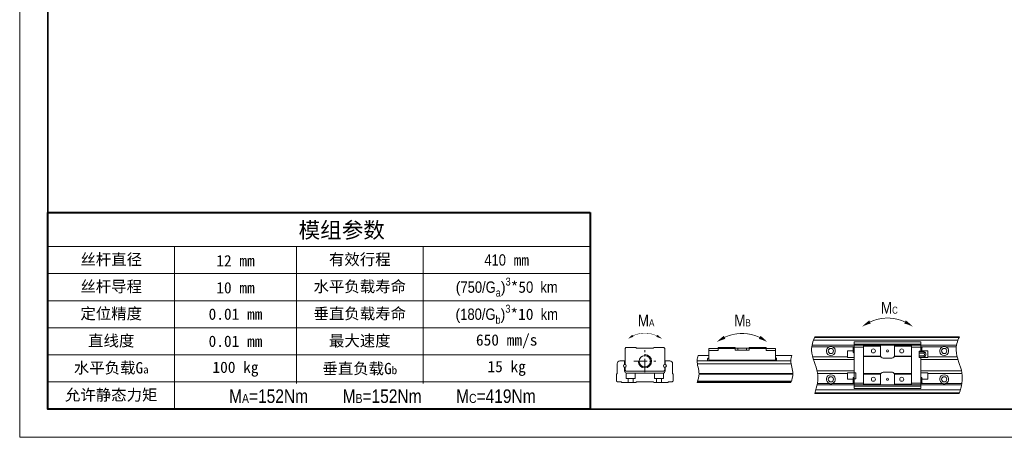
# Model space of a CAD drawing. Header units: millimetres. Extents: x 100 to 3612, y -424 to 856.
# Tile 31 of 45: x 2488 to 2797, y -424 to -293. Entities that reach past the tile are written whole.
import ezdxf

# ---------------------------------------------------------------- set-up
doc = ezdxf.new("R2010")
doc.units = ezdxf.units.MM
doc.linetypes.add('CENTER2', pattern=[28.575, 19.05, -3.175, 3.175, -3.175])
for name, color, linetype, lineweight in [('标注', 3, 'Continuous', 13), ('点划线', 1, 'CENTER2', 13), ('粗线', 7, 'Continuous', 35), ('细线', 7, 'Continuous', 13)]:
    doc.layers.add(name, color=color, linetype=linetype, lineweight=lineweight)
doc.styles.add('7', font='ARIALN.TTF', dxfattribs={"height": 7})

# ---------------------------------------------------------------- blocks, each defined once
blk = doc.blocks.new('A4图框')
at = {"layer": '粗线'}
blk.add_lwpolyline([(5, 205), (292, 205), (292, 5), (5, 5)], close=True, dxfattribs=at)
at = {"layer": '细线'}
blk.add_lwpolyline([(0, 210), (297, 210), (297, 0), (0, 0)], close=True, dxfattribs=at)
blk = doc.blocks.new('扭矩')
at = {"layer": '标注'}
for points, const_width in [([(451.8, 96.04, 0.223025), (436.8, 96.04, 4.483797)], 0.294), ([(345.56, 90.11, 0.223025), (335.36, 90.11, 4.483797)], 0.2), ([(389.57, 89.45, 0.223025), (374.58, 89.45, 4.483797)], 0.294)]:
    blk.add_lwpolyline(points, format="xyb", dxfattribs=dict(at, const_width=const_width))
for points in [[(433.56, 94.07, 0.0147, 1.47, -0.053865), (436.8, 96.04, 0, 0, -1.574086)], [(455.04, 94.07, 0.0147, 1.47, 0.053865), (451.8, 96.04, 0, 0, 1.574086)], [(333.16, 88.77, 0.01, 1, -0.053865), (335.36, 90.11, 0, 0, -1.574086)], [(347.76, 88.77, 0.01, 1, 0.053865), (345.56, 90.11, 0, 0, 1.574086)], [(371.34, 87.48, 0.0147, 1.47, -0.053865), (374.58, 89.45, 0, 0, -1.574086)], [(392.81, 87.48, 0.0147, 1.47, 0.053865), (389.57, 89.45, 0, 0, 1.574086)]]:
    blk.add_lwpolyline(points, format="xyseb", dxfattribs=at)
blk.add_arc((340.46, 79.24), 2.86, 180, 90, dxfattribs=at)
for points, knots in [([(413.21, 89.69), (412.34, 87.78), (410.77, 82.72), (415.51, 74.58), (414.13, 68.38), (413.16, 65.44)], [4.418107, 4.418107, 4.418107, 4.418107, 10.533784, 20.542229, 29.51, 29.51, 29.51, 29.51]), ([(475.04, 89.69), (474.16, 87.78), (472.59, 82.72), (477.33, 74.58), (475.96, 68.38), (474.98, 65.44)], [4.418107, 4.418107, 4.418107, 4.418107, 10.533784, 20.542229, 29.51, 29.51, 29.51, 29.51]), ([(363.22, 81.67), (362.98, 80.98), (362.42, 78.47), (364.23, 74.45), (363.34, 71.38), (362.84, 70.15)], [3.929779, 3.929779, 3.929779, 3.929779, 6.143971, 11.892959, 15.773013, 15.773013, 15.773013, 15.773013]), ([(403.32, 81.67), (403.08, 80.98), (402.52, 78.47), (404.33, 74.45), (403.44, 71.38), (402.94, 70.15)], [3.929779, 3.929779, 3.929779, 3.929779, 6.143971, 11.892959, 15.773013, 15.773013, 15.773013, 15.773013])]:
    blk.add_open_spline(points, degree=3, knots=knots, dxfattribs=at)
at = {"layer": '点划线', "ltscale": 0.3}
for p, q in [((340.46, 74.58), (340.46, 83.91)), ((335.79, 79.24), (345.12, 79.24))]:
    blk.add_line(p, q, dxfattribs=at)
at = {"layer": '细线'}
for p, q in [((413.1, 89.43), (474.92, 89.43)), ((413.21, 89.69), (475.04, 89.69)), ((331.97, 84.63), (332.37, 85.04)), ((331.97, 84.63), (331.97, 77.83)), ((332.37, 85.04), (336.62, 85.04)), ((336.82, 84.84), (336.62, 85.04)), ((344.09, 84.84), (336.82, 84.84)), ((344.3, 85.04), (344.09, 84.84)), ((348.54, 85.04), (344.3, 85.04)), ((348.54, 85.04), (348.94, 84.63)), ((348.94, 84.63), (348.94, 77.83)), ((367.81, 84.63), (379.04, 84.63)), ((367.81, 84.63), (367.81, 79.53)), ((371.77, 85.04), (371.77, 83.83)), ((379.11, 85.04), (371.77, 85.04)), ((379.04, 84.03), (379.04, 85.04)), ((384.94, 84.84), (379.21, 84.84)), ((380.26, 84.84), (380.26, 84.03)), ((383.89, 84.03), (383.89, 84.84)), ((392.38, 85.04), (385.04, 85.04)), ((385.1, 84.03), (385.1, 85.04)), ((385.1, 84.63), (396.34, 84.63)), ((392.38, 85.04), (392.38, 83.83)), ((396.34, 79.53), (396.34, 84.63)), ((411.89, 85.45), (419.46, 85.45)), ((473.81, 86.05), (411.99, 86.05)), ((474.43, 88.21), (412.6, 88.21)), ((420.65, 85.45), (430.03, 85.45)), ((429.55, 83.22), (429.55, 84.84)), ((430.03, 87.55), (430.03, 67.58)), ((430.03, 87.55), (458.57, 87.55)), ((458.57, 86.55), (430.03, 86.55)), ((433.99, 85.24), (430.03, 85.24)), ((433.99, 86.05), (433.99, 69.08)), ((441.27, 85.65), (433.99, 85.65)), ((441.27, 86.05), (441.27, 81.81)), ((447.33, 86.05), (447.33, 81.81)), ((454.61, 85.65), (447.33, 85.65)), ((454.61, 69.08), (454.61, 86.05)), ((458.57, 85.24), (454.61, 85.24)), ((458.57, 83.32), (458.57, 87.55)), ((458.57, 85.45), (467.95, 85.45)), ((459.05, 83.32), (459.05, 84.84)), ((469.14, 85.45), (473.71, 85.45)), ((367.81, 81.67), (363.22, 81.67)), ((367.32, 79.36), (367.32, 80.25)), ((371.77, 83.83), (367.81, 83.83)), ((379.04, 84.03), (385.1, 84.03)), ((396.34, 83.83), (392.38, 83.83)), ((403.32, 81.67), (396.34, 81.67)), ((396.82, 79.36), (396.82, 80.25)), ((412.28, 81.12), (427.13, 81.12)), ((429.55, 83.63), (427.12, 83.63)), ((427.12, 80.8), (427.12, 83.63)), ((427.12, 80.8), (430.03, 80.8)), ((441.34, 81.4), (433.99, 81.4)), ((441.43, 81.2), (433.99, 81.2)), ((442.48, 80.6), (446.12, 80.6)), ((447.17, 81.2), (454.61, 81.2)), ((454.61, 81.4), (447.26, 81.4)), ((457.84, 80.84), (457.84, 83.47)), ((458.57, 83.47), (457.84, 83.47)), ((459.54, 83.32), (457.84, 83.32)), ((457.84, 82.74), (459.54, 82.74)), ((459.54, 81.57), (457.84, 81.57)), ((459.54, 80.99), (457.84, 80.99)), ((458.57, 80.84), (457.84, 80.84)), ((458.57, 80.99), (458.57, 67.58)), ((458.57, 80.8), (461.48, 80.8)), ((461.48, 83.63), (459.05, 83.63)), ((460.67, 82.44), (460.67, 81.87)), ((461.47, 81.12), (474.11, 81.12)), ((461.48, 80.8), (461.48, 83.63)), ((328.6, 73.93), (328.6, 78.15)), ((329.81, 79.36), (331.77, 79.36)), ((331.77, 79.36), (331.77, 77.83)), ((331.77, 74.98), (331.77, 76.62)), ((331.97, 75.4), (331.97, 76.62)), ((348.94, 76.62), (348.94, 75.4)), ((349.14, 79.36), (351.11, 79.36)), ((349.14, 79.36), (349.14, 77.83)), ((349.14, 74.98), (349.14, 76.62)), ((352.32, 78.15), (352.32, 73.93)), ((362.81, 79.36), (402.91, 79.36)), ((403.02, 78.15), (362.92, 78.15)), ((396.34, 79.64), (367.81, 79.64)), ((367.81, 79.36), (367.81, 79.53)), ((396.34, 79.53), (367.81, 79.53)), ((396.34, 79.53), (396.34, 79.36)), ((430.04, 79.99), (412.62, 79.99)), ((474.45, 79.99), (458.57, 79.99)), ((328.33, 73.67), (328.6, 73.93)), ((328.33, 70.76), (328.33, 73.67)), ((332.37, 75), (331.97, 75.4)), ((348.54, 75), (332.37, 75)), ((332.48, 74.19), (332.48, 71.82)), ((332.48, 71.82), (336.32, 71.82)), ((332.57, 74.18), (348.34, 74.18)), ((333.28, 71.82), (333.28, 70.15)), ((335.51, 71.82), (335.51, 70.15)), ((336.32, 74.18), (336.32, 71.82)), ((344.6, 74.18), (344.6, 71.82)), ((348.44, 71.82), (344.6, 71.82)), ((345.41, 71.82), (345.41, 70.15)), ((347.63, 71.82), (347.63, 70.15)), ((348.44, 74.19), (348.44, 71.82)), ((348.94, 75.4), (348.54, 75)), ((352.32, 73.93), (352.58, 73.67)), ((352.58, 73.67), (352.58, 70.76)), ((363.67, 73.93), (403.77, 73.93)), ((363.68, 73.67), (403.77, 73.67)), ((414.15, 75.14), (430.04, 75.14)), ((414.36, 74.01), (427.13, 74.01)), ((430.03, 74.33), (427.12, 74.33)), ((427.12, 71.5), (427.12, 74.33)), ((429.55, 71.91), (429.55, 70.29)), ((430.03, 74.29), (430.76, 74.29)), ((430.03, 71.66), (430.76, 71.66)), ((430.76, 74.29), (430.76, 71.66)), ((441.43, 73.93), (433.99, 73.93)), ((441.34, 73.73), (433.99, 73.73)), ((441.27, 69.08), (441.27, 73.32)), ((442.48, 74.53), (446.12, 74.53)), ((447.17, 73.93), (454.61, 73.93)), ((454.61, 73.73), (447.26, 73.73)), ((447.33, 73.32), (447.33, 69.08)), ((458.57, 75.14), (475.97, 75.14)), ((461.48, 74.33), (458.57, 74.33)), ((459.05, 70.29), (459.05, 71.91)), ((461.47, 74.01), (476.18, 74.01)), ((461.48, 71.5), (461.48, 74.33)), ((328.74, 70.35), (328.33, 70.76)), ((330.35, 70.35), (328.74, 70.35)), ((330.56, 70.15), (330.35, 70.35)), ((336.62, 70.15), (330.56, 70.15)), ((336.82, 70.35), (336.62, 70.15)), ((344.09, 70.35), (336.82, 70.35)), ((344.3, 70.15), (344.09, 70.35)), ((350.36, 70.15), (344.3, 70.15)), ((350.56, 70.35), (350.36, 70.15)), ((351.89, 70.35), (350.56, 70.35)), ((352.32, 70.53), (352.34, 70.51)), ((352.58, 70.76), (352.34, 70.51)), ((362.84, 70.15), (402.94, 70.15)), ((403.02, 70.35), (362.92, 70.35)), ((363.07, 70.76), (403.17, 70.76)), ((414.15, 69.08), (475.97, 69.08)), ((414.25, 69.68), (419.46, 69.68)), ((420.65, 69.68), (430.03, 69.68)), ((427.12, 71.5), (429.55, 71.5)), ((430.03, 69.89), (433.99, 69.89)), ((430.03, 68.58), (458.57, 68.58)), ((430.03, 67.58), (458.57, 67.58)), ((441.27, 69.48), (433.99, 69.48)), ((454.61, 69.48), (447.33, 69.48)), ((454.61, 69.89), (458.57, 69.89)), ((458.57, 69.68), (467.95, 69.68)), ((459.05, 71.5), (461.48, 71.5)), ((469.14, 69.68), (476.08, 69.68)), ((413.16, 65.44), (474.98, 65.44)), ((475.07, 65.7), (413.24, 65.7)), ((413.62, 66.92), (475.44, 66.92))]:
    blk.add_line(p, q, dxfattribs=at)
for centre, radius in [((420.05, 83.63), 1.11), ((438.24, 83.63), 0.849), ((450.36, 83.63), 0.849), ((468.55, 83.63), 1.11), ((340.46, 79.24), 2.42), ((444.3, 83.63), 0.434), ((331.87, 77.22), 0.614), ((349.04, 77.22), 0.614), ((420.05, 71.5), 1.11), ((438.24, 71.5), 0.849), ((444.3, 71.5), 0.434), ((450.36, 71.5), 0.849), ((468.55, 71.5), 1.11)]:
    blk.add_circle(centre, radius, dxfattribs=at)
for centre, radius, start, end in [((380.26, 85.44), 1.21, 199.4712, 210), ((420.05, 83.63), 1.92, 107.9953, 72.0062), ((429.95, 84.84), 0.404, 78.463, 180.0001), ((458.65, 84.84), 0.404, 359.9999, 101.537), ((468.55, 83.63), 1.92, 107.9938, 72.0062), ((367.73, 80.25), 0.404, 78.463, 180.0001), ((396.42, 80.25), 0.404, 359.9999, 101.537), ((429.95, 83.22), 0.404, 179.9999, 281.537), ((442.48, 81.81), 1.21, 180, 270), ((446.12, 81.81), 1.21, 270, 360), ((459.54, 82.15), 1.17, 14.082, 89.9713), ((459.54, 82.15), 0.583, 270.1017, 90.0043), ((459.54, 82.15), 1.17, 270, 345.918), ((329.81, 78.15), 1.21, 90, 180), ((351.11, 78.15), 1.21, 0, 90), ((332.57, 74.98), 0.8, 180, 270), ((348.34, 74.98), 0.8, 270, 0), ((420.05, 71.5), 1.92, 287.9938, 252.0047), ((429.95, 71.91), 0.404, 78.463, 180.0001), ((442.48, 73.32), 1.21, 90, 180), ((446.12, 73.32), 1.21, 30, 90), ((446.12, 73.32), 1.21, 0, 19.4712), ((458.65, 71.91), 0.404, 359.9999, 101.537), ((468.55, 71.5), 1.92, 287.9938, 252.0047), ((351.89, 70.96), 0.606, 270, 314.9062), ((429.95, 70.29), 0.404, 179.9999, 281.537), ((458.65, 70.29), 0.404, 258.463, 0.0001)]:
    blk.add_arc(centre, radius, start, end, dxfattribs=at)
for centre, major_axis, ratio, start_param, end_param in [((383.89, 85.44), (0.51, 1.1), 1, 4.621289, 4.805051), ((459.54, 83.03), (0.583, 0), 0.5, 4.712313, 7.852981), ((459.54, 81.28), (-0.583, 0), 0.5, 1.570197, 4.710613), ((446.12, 73.32), (0.51, -1.1), 1, 1.478135, 1.661896)]:
    blk.add_ellipse(centre, major_axis=major_axis, ratio=ratio, start_param=start_param, end_param=end_param, dxfattribs=at)
for points in [[(420.65, 85.45), (420.6, 85.47), (420.55, 85.48), (420.45, 85.51), (420.4, 85.51), (420.3, 85.53), (420.25, 85.54), (420.15, 85.54), (420.1, 85.55), (420.03, 85.55), (420, 85.55), (419.95, 85.54), (419.93, 85.54), (419.85, 85.54), (419.8, 85.53), (419.7, 85.51), (419.6, 85.5), (419.51, 85.47), (419.46, 85.45)], [(469.14, 85.45), (469.09, 85.47), (469.04, 85.48), (468.95, 85.51), (468.9, 85.51), (468.8, 85.53), (468.75, 85.54), (468.65, 85.54), (468.6, 85.55), (468.52, 85.55), (468.5, 85.55), (468.45, 85.54), (468.42, 85.54), (468.35, 85.54), (468.3, 85.53), (468.2, 85.51), (468.1, 85.5), (468, 85.47), (467.95, 85.45)], [(419.46, 69.68), (419.51, 69.66), (419.56, 69.65), (419.65, 69.62), (419.7, 69.61), (419.8, 69.6), (419.85, 69.59), (419.95, 69.59), (420, 69.58), (420.08, 69.58), (420.1, 69.58), (420.15, 69.59), (420.18, 69.59), (420.25, 69.59), (420.3, 69.6), (420.4, 69.61), (420.5, 69.63), (420.6, 69.66), (420.65, 69.68)], [(467.95, 69.68), (468, 69.66), (468.05, 69.65), (468.15, 69.62), (468.2, 69.61), (468.3, 69.6), (468.35, 69.59), (468.45, 69.59), (468.5, 69.58), (468.57, 69.58), (468.6, 69.58), (468.65, 69.59), (468.67, 69.59), (468.75, 69.59), (468.8, 69.6), (468.9, 69.61), (469, 69.63), (469.09, 69.66), (469.14, 69.68)]]:
    blk.add_open_spline(points, degree=3, knots=[0, 0, 0, 0, 0.125, 0.125, 0.25, 0.25, 0.375, 0.375, 0.5, 0.5, 0.5625, 0.5625, 0.625, 0.625, 0.75, 0.75, 0.875, 1, 1, 1, 1], dxfattribs=at)
blk.add_open_spline([(362.98, 70.51), (403.08, 70.51)], degree=1, dxfattribs=at)
at = {"layer": '标注', "char_height": 5, "attachment_point": 1, "style": '7'}
for s, insert in [('M{\\H0.6x;C}', (441.48, 104.59)), ('M{\\H0.6x;A}', (337.46, 99.18)), ('M{\\H0.6x;B}', (378.72, 99.18))]:
    blk.add_mtext_dynamic_manual_height_columns(s, width=12.0149, gutter_width=35, heights=[0], dxfattribs=dict(at, insert=insert))

msp = doc.modelspace()

# ---------------------------------------------------------------- linework, layer by layer
at = {"layer": '标注'}
for p, q in [((2497.33, -363.82), (2667.47, -363.82)), ((2537.03, -363.82), (2537.03, -414.86)), ((2575.31, -363.82), (2575.31, -406.81)), ((2615.01, -363.82), (2615.01, -406.81)), ((2497.33, -372.33), (2667.47, -372.33)), ((2497.33, -380.84), (2667.47, -380.84)), ((2497.33, -389.34), (2667.47, -389.34)), ((2497.33, -397.85), (2667.47, -397.85)), ((2497.33, -406.36), (2667.47, -406.36))]:
    msp.add_line(p, q, dxfattribs=at)
at = {"layer": '标注', "lineweight": 40}
for points in [[(2667.47, -353.19), (2667.47, -414.86), (2497.33, -414.86), (2497.33, -353.19)], [(2497.33, -353.19), (2667.47, -353.19)]]:
    msp.add_lwpolyline(points, dxfattribs=at)

# ---------------------------------------------------------------- block references
at = {"layer": '标注'}
for name, p, xscale, yscale, zscale in [('A4图框', (2488.47, -423.72), 1.772264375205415, 1.772264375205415, 1.772264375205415), ('扭矩', (2435, -457.93), 0.7330993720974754, 0.7330993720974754, 0.7330993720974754)]:
    msp.add_blockref(name, p, dxfattribs=dict(at, xscale=xscale, yscale=yscale, zscale=zscale))

# ---------------------------------------------------------------- texts
at = {"layer": '标注', "attachment_point": 5, "style": '7'}
for s, insert, char_height, width in [('{\\fSimSun|b0|i0|c134|p2;模组参数}', (2589.49, -358.96), 4.9623, 170.1374), ('{\\fSimSun|b0|i0|c134|p2;丝杆直径}', (2517.18, -368.08), 3.5445, 39.6969), ('{\\fSimSun|b0|i0|c134|p34;12 mm}', (2556.17, -368.3), 3.5445, 38.2808), ('{\\fSimSun|b0|i0|c134|p34;有效行程}', (2595.16, -368.08), 3.5445, 39.6989), ('410{\\fSimSun|b0|i0|c134|p34; mm}', (2641.24, -368.08), 3.5445, 52.4609), ('\\A1;{\\fYouYuan|b0|i0|c134|p49;\\H0.95995x;(}750/G{\\H0.7x;\\S ^ a;\\fYouYuan|b0|i0|c134|p49;\\H1.37137x;)\\fArial Narrow|b0|i0|c134|p34;\\H0.7292x;\\S3^  ;\\fSimSun|b0|i0|c134|p34;\\H1.42858x;*5}0  km', (2641.24, -376.58), 3.54453, 52.4609), ('{\\fSimSun|b0|i0|c134|p2;丝杆导程}', (2517.18, -376.58), 3.5445, 39.6969), ('{\\fSimSun|b0|i0|c134|p34;10 mm}', (2556.17, -376.81), 3.5445, 38.2808), ('{\\fSimSun|b0|i0|c134|p34;水平负载寿命}', (2595.16, -376.58), 3.5445, 39.6989), ('{\\fSimSun|b0|i0|c134|p2;定位精度}', (2517.18, -385.09), 3.5445, 39.6969), ('{\\fSimSun|b0|i0|c134|p34;垂直负载寿命}', (2595.16, -385.09), 3.5445, 39.6989), ('\\A1;{\\fYouYuan|b0|i0|c134|p49;\\H0.95995x;(}180/G{\\H0.7x;\\S ^ b;\\fYouYuan|b0|i0|c134|p49;\\H1.37136x;)\\fArial Narrow|b0|i0|c134|p34;\\H0.7292x;\\S3^  ;\\fSimSun|b0|i0|c134|p34;\\H1.42858x;*10}  km', (2641.24, -385.09), 3.54453, 52.4609), ('{\\fSimSun|b0|i0|c134|p34;0.01 mm}', (2556.17, -385.09), 3.5445, 38.2808), ('{\\fSimSun|b0|i0|c134|p2;直线度}', (2517.18, -393.6), 3.5445, 39.6969), ('{\\fSimSun|b0|i0|c134|p34;0.01 mm}', (2556.17, -393.6), 3.5445, 38.2808), ('{\\fSimSun|b0|i0|c134|p34;最大速度}', (2595.16, -393.6), 3.5445, 39.6989), ('{\\fSimSun|b0|i0|c134|p34;650 mm/s}', (2641.24, -393.6), 3.5445, 52.4609), ('{\\fSimSun|b0|i0|c134|p34;水平负载G\\H0.70397x;a}', (2517.18, -402.1), 3.5445, 39.6969), ('{\\fSimSun|b0|i0|c134|p34;100 kg}', (2556.17, -402.33), 3.5445, 38.2808), ('{\\fSimSun|b0|i0|c134|p34;垂直负载G\\H0.70397x;b}', (2595.16, -402.33), 3.5445, 39.6989), ('{\\fSimSun|b0|i0|c134|p34;15 kg}', (2641.24, -402.1), 3.5445, 52.4609), ('{\\fSimSun|b0|i0|c134|p34;允许静态力矩}', (2517.18, -410.61), 3.5445, 39.6969), ('{\\H1.2x;M\\H0.66667x;A\\H1.5x;=152Nm        M\\H0.66667x;B\\H1.5x;=152Nm        M\\H0.66667x;C\\H1.5x;=419Nm \\H1.16666x; \\fSimSun|b0|i0|c134|p34; }', (2602.25, -410.84), 3.54453, 130.4405)]:
    msp.add_mtext(s, dxfattribs=dict(at, insert=insert, char_height=char_height, width=width))

doc.saveas('drawing.dxf')
